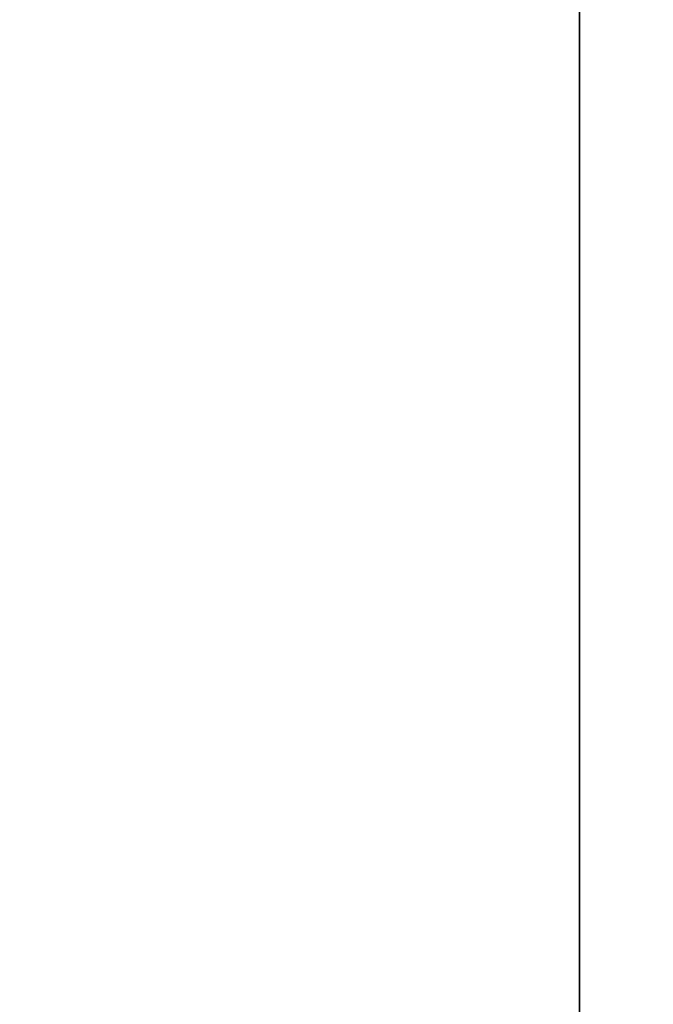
# Model space of a CAD drawing. Header units: millimetres. Extents: x 4 to 1188, y 1 to 840.
# Tile 137 of 210: x 736 to 753, y 375 to 402. Entities that reach past the tile are written whole.
import ezdxf

# ---------------------------------------------------------------- set-up
doc = ezdxf.new("R2010")
doc.units = ezdxf.units.MM
doc.layers.add('1', color=7, linetype='Continuous')
doc.styles.add('Arial Unicode MS', font='Arial Unicode MS')
doc.dimstyles.get("Standard").update_dxf_attribs({"dimtxt": 0.18, "dimasz": 0.18, "dimexe": 0.18, "dimexo": 0.0625, "dimgap": 0.09, "dimtad": 0, "dimtih": 1, "dimtoh": 1, "dimdec": 4, "dimzin": 0, "dimdsep": 46, "dimtxsty": 'Standard', "dimcen": 0.09, "dimadec": 0, "dimazin": 0, "dimtfac": 1, "dimtdec": 4, "dimtofl": 0, "dimtmove": 0, "dimatfit": 3, "dimfxl": 0, "dimtolj": 1, "dimtzin": 0, "dimarcsym": 0})

# ---------------------------------------------------------------- blocks, each defined once
blk = doc.blocks.new('_U19')
at = {"layer": '1', "color": 18, "lineweight": 35}
for p, q in [((725.929, 427.753), (752.781, 427.753)), ((750.781, 427.753), (750.781, 286.274)), ((723.352, 286.274), (752.781, 286.274))]:
    blk.add_line(p, q, dxfattribs=at)
at = {"layer": '1', "color": 18, "lineweight": 70}
for points in [[(750.781, 427.753), (751.557, 424.253), (750.005, 424.253)], [(750.781, 286.274), (750.005, 289.774), (751.557, 289.774)]]:
    blk.add_solid(points, dxfattribs=at)
at = {"layer": '1', "color": 18, "linetype": 'Continuous', "lineweight": 13, "insert": (750.026, 351.662), "char_height": 5, "attachment_point": 7, "rotation": 90, "line_spacing_factor": 1.047437, "style": 'Arial Unicode MS'}
blk.add_mtext('\\fArial Unicode MS|b0|i0;\\W1.0000;990', dxfattribs=at)

msp = doc.modelspace()

# ---------------------------------------------------------------- dimensions: what is measured, and where the dimension line sits
at = {"layer": '1', "color": 18, "linetype": 'Continuous', "lineweight": 13}
dim = msp.add_linear_dim(base=(750.7812, 286.2743), p1=(724.9294, 427.7529), p2=(692.6738, 286.2743), angle=90, dimstyle='Standard', override={"dimtxt": 5, "dimasz": 3.5, "dimexe": 2, "dimexo": 1, "dimgap": 2.5, "dimtad": 1, "dimtih": 0, "dimtoh": 0, "dimdec": 0, "dimlfac": 7, "dimzin": 8, "dimdsep": 44, "dimlunit": 2, "dimtxsty": 'Arial Unicode MS', "dimsah": 1, "dimse1": 0, "dimse2": 0, "dimsd1": 0, "dimsd2": 0, "dimclrd": 18, "dimclre": 18, "dimclrt": 18, "dimtol": 0, "dimtm": -0.1, "dimtfac": 0.4, "dimtdec": 2, "dimtofl": 1, "dimtmove": 0, "dimtzin": 8, "dimlwd": 35, "dimlwe": 35}, dxfattribs=at)
dim.commit()
dim.dimension.update_dxf_attribs({"geometry": '_U19', "text_midpoint": (750.7812, 357.0136), "dimtype": 160})

doc.saveas('drawing.dxf')
